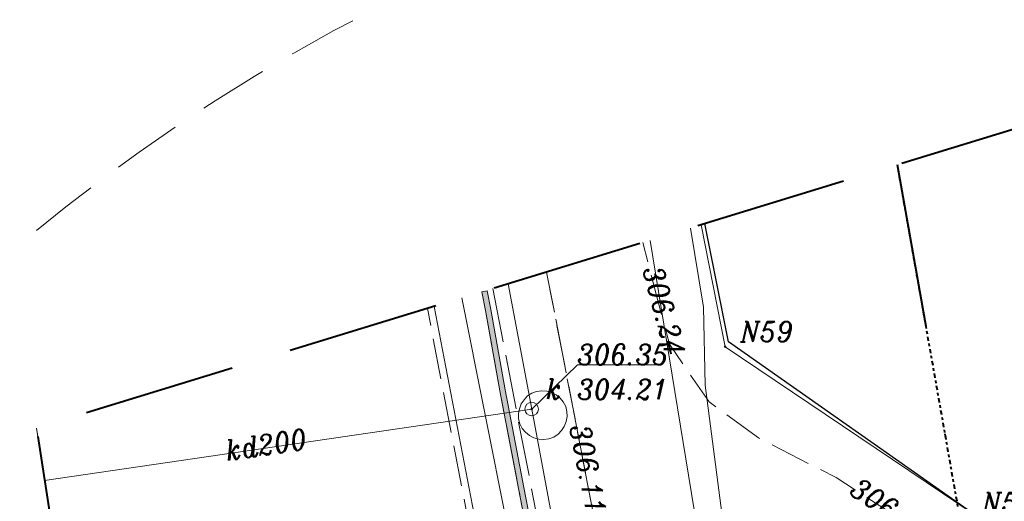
# Model space of a CAD drawing. Header units: metres. Extents: x 779 to 7046, y -512 to 9570.
# Tile 15 of 256: x 2136 to 2172, y -232 to -214. Entities that reach past the tile are written whole.
import ezdxf

# ---------------------------------------------------------------- set-up
doc = ezdxf.new("R2010")
doc.units = ezdxf.units.M
for name, pattern in [('1.5_0.5', [2, 1.5, -0.5]), ('CIĄGłA', [0]), ('DASHEDX2', [38.1, 25.4, -12.7]), ('DGN Style 3', [7.83309, 5.595065, -2.238026]), ('DGN Style 4', [0.3202, 0.16, -0.08, 0.0002, -0.08]), ('mz2.0_0.5', [2.5, 2, -0.5])]:
    doc.linetypes.add(name, pattern=pattern)
for name, color, linetype, lineweight in [('203-punkt graniczny', 7, 'Continuous', 0), ('203-punkt graniczny-Atr103', 7, 'Continuous', 0), ('219-działka ewidencyjna', 7, 'Continuous', 0), ('AGP1_HATCH', 7, 'Continuous', 5), ('chodnik (powierzchnia) - ob. projektowany', 7, 'Continuous', 0), ('ekran akustyczny (linia) - ob. projektowany', 7, 'Continuous', 0), ('jezdnia (powierzchnia)', 7, 'Continuous', 0), ('komora podziemna - przewód kanalizacyjny (powierzchnia)-SK', 7, 'Continuous', 0), ('MPZP', 7, 'Continuous', 0), ('odwodnienie liniowe (linia)-SK', 7, 'Continuous', 0), ('ogrodzenie trwałe (linia)', 7, 'Continuous', 0), ('przewód elektroenergetyczny (linia)-SEPOD', 7, 'Continuous', 0), ('przewód gazowy (linia)-SG', 7, 'Continuous', 0), ('przewód kanalizacyjny (linia)-SK', 7, 'Continuous', 0), ('przewód kanalizacyjny (linia)-SK-Atr1', 7, 'Continuous', 0), ('punkt o określonej wysokości (sieć kanalizacyjna)-SK - ob. w budowie', 7, 'Continuous', 0), ('punkt o określonej wysokości (sieć kanalizacyjna)-SK - ob. w budowie-Atr2', 7, 'Continuous', 0), ('punkt o określonej wysokości (sieć kanalizacyjna)-SK - ob. w budowie-Atr3', 7, 'Continuous', 0), ('punkt wysokościowy sztuczny', 7, 'Continuous', 0), ('punkt wysokościowy sztuczny-Atr2', 7, 'Continuous', 0), ('właz okrągły - siec kanalizacyjna (punkt)-SK', 7, 'Continuous', 0), ('właz okrągły - siec kanalizacyjna (punkt)-SK-Atr17', 7, 'Continuous', 0), ('Zakres', 7, 'Continuous', 0)]:
    doc.layers.add(name, color=color, linetype=linetype, lineweight=lineweight)
doc.styles.get("Standard").update_dxf_attribs({"font": 'arial.ttf'})
doc.linetypes.add('902-500', pattern='A,3.75,[24,dgnlstyle-geo-mz.shx,S=0.002786,R=0,X=0,Y=0],3.75', length=7.5)

# ---------------------------------------------------------------- blocks, each defined once
blk = doc.blocks.new('203')
at = {"linetype": 'Continuous', "lineweight": -2, "ltscale": 10}
h = blk.add_hatch(color=0, dxfattribs=at)
edge = h.paths.add_edge_path()
edge.add_arc((0, 0), 0.45, 0, 360)
blk = doc.blocks.new('US22')
at = {"color": 0, "linetype": 'Continuous', "lineweight": -2, "ltscale": 10}
blk.add_circle((0, 0), 2.5, dxfattribs=at)
blk = doc.blocks.new('PW02')
at = {"linetype": 'Continuous', "lineweight": 13, "ltscale": 10}
h = blk.add_hatch(color=0, dxfattribs=at)
edge = h.paths.add_edge_path()
edge.add_arc((0, 0), 0.45, 0, 360)
blk = doc.blocks.new('PW01_1')
at = {"linetype": 'Continuous', "lineweight": 13, "ltscale": 10}
h = blk.add_hatch(color=0, dxfattribs=at)
edge = h.paths.add_edge_path()
edge.add_arc((0, 0), 0.45, 0, 360)
blk = doc.blocks.new('PZT MDCP podkład')
at = {"layer": '219-działka ewidencyjna', "color": 252, "linetype": 'Continuous', "lineweight": 13, "true_color": 0x939598, "flags": 128}
for points in [[(2094.705, 147.607), (2095.586, 143.126)], [(2092.828, 147.033), (2096.666, 123.556)], [(2095.586, 143.126), (2104.806, 136.906)]]:
    blk.add_lwpolyline(points, dxfattribs=at)
at = {"layer": 'chodnik (powierzchnia) - ob. projektowany', "color": 252, "linetype": 'mz2.0_0.5', "lineweight": 13, "true_color": 0x939598, "flags": 128}
blk.add_lwpolyline([(2087.05, 145.266), (2087.05, 145.266), (2087.446, 143.206), (2091.006, 124.816), (2094.286, 107.736), (2095.816, 107.956), (2094.336, 115.646), (2092.466, 125.436), (2092.896, 125.466), (2092.886, 125.776), (2092.556, 127.526), (2090.136, 140.136), (2089.025, 145.87), (2089.025, 145.87)], dxfattribs=at)
at = {"layer": 'ekran akustyczny (linia) - ob. projektowany', "color": 252, "linetype": 'mz2.0_0.5', "lineweight": 13, "true_color": 0x939598, "flags": 128}
blk.add_lwpolyline([(2086.645, 145.142), (2086.776, 144.456), (2087.306, 141.506), (2088.056, 137.596), (2088.826, 133.646), (2089.566, 129.716), (2090.366, 125.786), (2091.106, 121.856), (2091.886, 117.966), (2092.626, 114.026)], dxfattribs=at)
at = {"layer": 'jezdnia (powierzchnia)', "color": 252, "linetype": '1.5_0.5', "lineweight": 13, "true_color": 0x939598, "flags": 128}
for points in [[(2089.025, 145.87), (2089.025, 145.87), (2090.136, 140.136), (2092.556, 127.526), (2092.886, 125.776), (2092.896, 125.466), (2094.866, 125.616), (2097.966, 125.976), (2100.266, 126.666), (2101.576, 127.626), (2102.876, 129.566), (2103.666, 131.806), (2103.736, 133.906), (2103.116, 135.246), (2101.576, 137.076), (2099.666, 138.316), (2096.816, 139.776), (2094.996, 141.096), (2093.536, 143.226), (2092.558, 146.951), (2092.558, 146.951)], [(2070.276, 140.136), (2073.698, 118.206), (2074.596, 113.606), (2077.106, 102.056), (2092.306, 104.766), (2090.666, 113.236), (2087.736, 128.446), (2084.644, 144.53)]]:
    blk.add_lwpolyline(points, dxfattribs=at)
at = {"layer": 'komora podziemna - przewód kanalizacyjny (powierzchnia)-SK', "color": 252, "linetype": 'Continuous', "lineweight": 13, "true_color": 0x939598, "flags": 128}
blk.add_lwpolyline([(2088.046, 140.296), (2087.996, 140.476), (2087.986, 140.666), (2088.026, 140.846), (2088.086, 141.026), (2088.196, 141.176), (2088.326, 141.316), (2088.486, 141.416), (2088.656, 141.476), (2088.846, 141.506), (2089.036, 141.496), (2089.216, 141.446), (2089.376, 141.356), (2089.526, 141.236), (2089.636, 141.096), (2089.726, 140.926), (2089.766, 140.746), (2089.776, 140.556), (2089.746, 140.376), (2089.676, 140.196), (2089.576, 140.046), (2089.446, 139.906), (2089.286, 139.806), (2089.106, 139.746), (2088.926, 139.716), (2088.736, 139.726), (2088.556, 139.776), (2088.396, 139.866), (2088.246, 139.986), (2088.126, 140.126), (2088.046, 140.296)], close=True, dxfattribs=at)
at = {"layer": 'MPZP', "color": 252, "linetype": 'DGN Style 4', "lineweight": 40, "true_color": 0x939598}
blk.add_line((2105.951, 127.031), (2101.919, 149.813), dxfattribs=at)
at = {"layer": 'odwodnienie liniowe (linia)-SK', "color": 252, "linetype": 'Continuous', "lineweight": 13, "true_color": 0x939598}
blk.add_line((2084.891, 144.606), (2087.936, 128.806), dxfattribs=at)
at = {"layer": 'ogrodzenie trwałe (linia)', "color": 252, "linetype": '902-500', "lineweight": 30, "true_color": 0x939598, "flags": 128}
blk.add_lwpolyline([(2102.086, 124.996), (2105.836, 129.786), (2104.806, 136.916), (2095.706, 143.306), (2094.845, 147.65)], dxfattribs=at)
at = {"layer": 'przewód elektroenergetyczny (linia)-SEPOD', "color": 252, "linetype": 'Continuous', "lineweight": 13, "true_color": 0x939598, "flags": 128}
blk.add_lwpolyline([(2085.91, 144.917), (2088.426, 132.326), (2093.556, 108.186), (2094.666, 103.096), (2076.735, 99.552)], dxfattribs=at)
at = {"layer": 'przewód gazowy (linia)-SG', "color": 252, "linetype": 'Continuous', "lineweight": 13, "true_color": 0x939598, "flags": 128}
blk.add_lwpolyline([(2094.318, 147.489), (2094.796, 144.586), (2094.846, 141.716), (2095.656, 135.506), (2096.056, 132.886), (2096.236, 124.576), (2096.896, 117.076), (2097.416, 113.846), (2098.816, 106.906)], dxfattribs=at)
at = {"layer": 'przewód kanalizacyjny (linia)-SK', "color": 252, "linetype": 'Continuous', "lineweight": 13, "true_color": 0x939598, "flags": 128}
for points in [[(2087.611, 145.438), (2088.476, 140.836)], [(2088.476, 140.836), (2070.577, 138.208)], [(2088.476, 140.836), (2090.746, 128.656)]]:
    blk.add_lwpolyline(points, dxfattribs=at)
at = {"layer": 'punkt o określonej wysokości (sieć kanalizacyjna)-SK - ob. w budowie-Atr2', "color": 252, "lineweight": 13, "true_color": 0x939598, "flags": 128}
blk.add_lwpolyline([(2088.476, 140.836), (2090.156, 142.456), (2093.265, 142.456)], dxfattribs=at)
at = {"layer": 'Zakres', "color": 252, "linetype": 'DGN Style 3', "lineweight": 40, "true_color": 0x939598, "flags": 128}
blk.add_lwpolyline([(2174.696, 172.586), (2130.246, 158.476), (2070.276, 140.136), (2076.276, 101.676), (2103.086, -22.494), (2224.436, 10.666), (2208.436, 67.156), (2203.276, 85.806), (2188.226, 134.806), (2174.696, 172.586)], close=True, dxfattribs=at)
at = {"layer": '203-punkt graniczny', "color": 252, "linetype": 'Continuous', "lineweight": 13, "true_color": 0x939598, "xscale": 0.1, "yscale": 0.1, "zscale": 0.1}
blk.add_blockref('203', (2095.586, 143.126), dxfattribs=at)
at = {"layer": 'punkt o określonej wysokości (sieć kanalizacyjna)-SK - ob. w budowie', "color": 252, "linetype": 'Continuous', "lineweight": 13, "true_color": 0x939598, "xscale": 0.1, "yscale": 0.1, "zscale": 0.1}
blk.add_blockref('PW01_1', (2088.476, 140.836), dxfattribs=at)
at = {"layer": 'punkt wysokościowy sztuczny', "color": 252, "linetype": 'Continuous', "lineweight": 13, "true_color": 0x939598, "xscale": 0.1, "yscale": 0.1, "zscale": 0.1}
for p in [(2093.536, 143.226), (2090.136, 140.136)]:
    blk.add_blockref('PW02', p, dxfattribs=at)
at = {"layer": 'właz okrągły - siec kanalizacyjna (punkt)-SK', "color": 252, "linetype": 'Continuous', "lineweight": 13, "true_color": 0x939598, "xscale": 0.1, "yscale": 0.1, "zscale": 0.1}
blk.add_blockref('US22', (2088.476, 140.836), dxfattribs=at)
at = {"layer": '203-punkt graniczny-Atr103', "color": 252, "lineweight": 13, "true_color": 0x939598, "char_height": 0.75, "attachment_point": 7, "line_spacing_factor": 0.6}
for s, insert in [('\\FITALIC_1250;\\H1x;\\W0.9;N59', (2096.145, 143.306)), ('\\FITALIC_1250;\\H1x;\\W0.9;N58', (2105.026, 137.023))]:
    blk.add_mtext(s, dxfattribs=dict(at, insert=insert))
at = {"layer": 'przewód kanalizacyjny (linia)-SK-Atr1', "color": 252, "lineweight": 13, "true_color": 0x939598, "insert": (2077.283, 138.939), "char_height": 0.75, "attachment_point": 7, "rotation": 8.354, "line_spacing_factor": 0.6}
blk.add_mtext('\\FITALIC_1250;\\H1x;\\W0.9;kd200', dxfattribs=at)
at = {"layer": 'punkt o określonej wysokości (sieć kanalizacyjna)-SK - ob. w budowie-Atr2', "color": 252, "lineweight": 13, "true_color": 0x939598, "insert": (2090.156, 142.464), "char_height": 0.75, "attachment_point": 7, "line_spacing_factor": 0.6}
blk.add_mtext('\\FITALIC_1250;\\H1x;\\W0.9;306.35', dxfattribs=at)
at = {"layer": 'punkt o określonej wysokości (sieć kanalizacyjna)-SK - ob. w budowie-Atr3', "color": 252, "lineweight": 13, "true_color": 0x939598, "insert": (2090.156, 141.188), "char_height": 0.75, "attachment_point": 7, "line_spacing_factor": 0.6}
blk.add_mtext('\\FITALIC_1250;\\H1x;\\W0.9;304.21', dxfattribs=at)
at = {"layer": 'punkt wysokościowy sztuczny-Atr2', "color": 252, "lineweight": 13, "true_color": 0x939598, "char_height": 0.75, "attachment_point": 7, "line_spacing_factor": 0.6}
for s, insert, rotation in [('\\FITALIC_1250;\\H1x;\\W0.9;306.24', (2092.555, 145.973), 284.723), ('\\FITALIC_1250;\\H1x;\\W0.9;306.11', (2089.871, 140.189), 280.967), ('\\FITALIC_1250;\\H1x;\\W0.9;306.10', (2100.11, 137.727), 327.008)]:
    blk.add_mtext(s, dxfattribs=dict(at, insert=insert, rotation=rotation))
at = {"layer": 'właz okrągły - siec kanalizacyjna (punkt)-SK-Atr17', "color": 252, "lineweight": 13, "true_color": 0x939598, "insert": (2088.996, 141.196), "char_height": 0.75, "attachment_point": 7, "line_spacing_factor": 0.6}
blk.add_mtext('\\FITALIC_1250;\\H1x;\\W0.9;k', dxfattribs=at)

msp = doc.modelspace()

# ---------------------------------------------------------------- hatches: boundary and pattern name
at = {"layer": 'AGP1_HATCH', "true_color": 0xf8991e, "transparency": 33554579}
h = msp.add_hatch(color=30, dxfattribs=at)
h.dxf.hatch_style = 1
h.paths.add_polyline_path([(2158.585, -255.12), (2158.782, -255.083), (2158.041, -251.142), (2157.261, -247.252), (2156.521, -243.322), (2155.721, -239.392), (2154.981, -235.462), (2154.211, -231.512), (2153.462, -227.604), (2152.932, -224.654), (2152.8, -223.967), (2152.603, -224.004), (2152.735, -224.69), (2153.265, -227.64), (2154.015, -231.55), (2154.785, -235.5), (2155.525, -239.43), (2156.325, -243.36), (2157.065, -247.29), (2157.845, -251.18)])

# ---------------------------------------------------------------- linework, layer by layer
at = {"color": 18, "linetype": 'CIĄGłA', "lineweight": 5, "true_color": 0x000000}
msp.add_lwpolyline([(2158.585, -255.12), (2158.782, -255.083), (2158.041, -251.142), (2157.261, -247.252), (2156.521, -243.322), (2155.721, -239.392), (2154.981, -235.462), (2154.211, -231.512), (2153.462, -227.604), (2152.932, -224.654), (2152.8, -223.967), (2152.603, -224.004), (2152.735, -224.69), (2153.265, -227.64), (2154.015, -231.55), (2154.785, -235.5), (2155.525, -239.43), (2156.325, -243.36), (2157.065, -247.29), (2157.845, -251.18)], close=True, dxfattribs=at)
at = {"color": 5, "linetype": 'DASHEDX2', "lineweight": 13, "ltscale": 0.1}
msp.add_circle((2180.533, -275.953), 70, dxfattribs=at)
at = {"layer": 'MPZP', "color": 202, "linetype": 'DGN Style 4', "lineweight": 40, "ltscale": 50, "true_color": 0x8a2be2, "flags": 128}
msp.add_lwpolyline([(2200.372, -383.08), (2193.535, -359.15), (2193.105, -356.636), (2192.746, -354.538), (2192.059, -350.529), (2190.677, -342.454), (2189.38, -334.871), (2188.761, -331.255), (2187.435, -324.24), (2186.914, -321.488), (2185.885, -316.043), (2185.166, -312.24), (2184.596, -309.227), (2183.438, -303.098), (2182.811, -299.782), (2181.653, -293.656), (2180.562, -287.887), (2179.674, -283.19), (2178.869, -278.928), (2178.09, -274.807), (2177.235, -270.285), (2175.348, -260.303), (2173.578, -250.94), (2171.611, -240.426), (2170.809, -235.899), (2167.877, -219.333)], dxfattribs=at)

# ---------------------------------------------------------------- block references
at = {"color": 18, "linetype": 'CIĄGłA', "lineweight": 5, "true_color": 0x000000}
msp.add_blockref('PZT MDCP podkład', (65.959, -369.147), dxfattribs=at)

doc.saveas('drawing.dxf')
